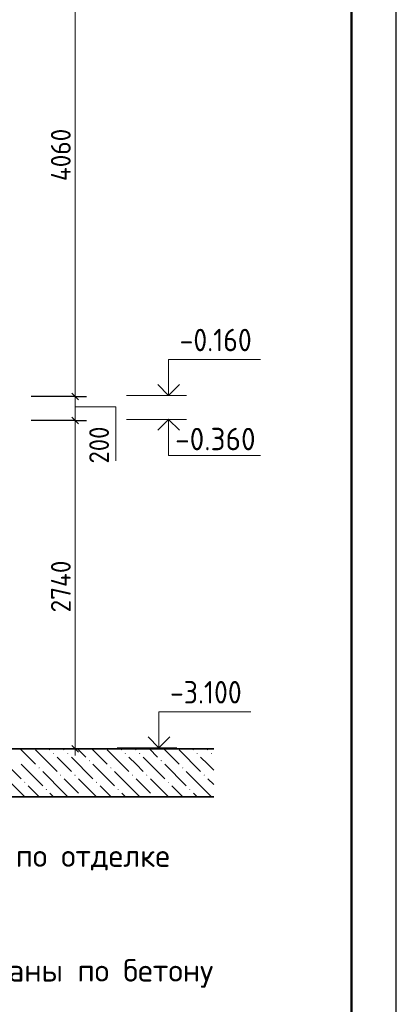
# Model space of a CAD drawing. Header units: millimetres. Extents: x -5 to 21000, y -5 to 14850.
# Tile 14 of 21: x 18902 to 21000, y 3170 to 8649. Entities that reach past the tile are written whole.
import ezdxf

# ---------------------------------------------------------------- set-up
doc = ezdxf.new("R2010")
doc.units = ezdxf.units.MM
for name, color, linetype, lineweight in [('Standard', 7, 'Continuous', 25), ('Примечания', 7, 'Continuous', 13), ('Размерная линия_ общее', 7, 'Continuous', 13)]:
    doc.layers.add(name, color=color, linetype=linetype, lineweight=lineweight)
doc.layers.add('ЖБ Плита Фундамента верхний уровень', color=7, linetype='Continuous', lineweight=25, true_color=0x783c14)
doc.styles.add('ISOCPEUR', font='txt')

msp = doc.modelspace()

# ---------------------------------------------------------------- hatches: boundary and pattern name
at = {"layer": 'ЖБ Плита Фундамента верхний уровень', "linetype": 'Continuous', "lineweight": 18, "transparency": 33554687}
for points in [[(19086.8, 4565.2), (19090, 4568.4), (19093.3, 4565.2), (19090, 4561.9)], [(19166.8, 4565.2), (19170, 4568.4), (19173.3, 4565.2), (19170, 4561.9)], [(19486.8, 4565.2), (19490, 4568.4), (19493.3, 4565.2), (19490, 4561.9)], [(19566.8, 4565.2), (19570, 4568.4), (19573.3, 4565.2), (19570, 4561.9)], [(19886.8, 4565.2), (19890, 4568.4), (19893.3, 4565.2), (19890, 4561.9)], [(19966.8, 4565.2), (19970, 4568.4), (19973.3, 4565.2), (19970, 4561.9)], [(19286.8, 4525.2), (19290, 4528.4), (19293.3, 4525.2), (19290, 4521.9)], [(19686.8, 4525.2), (19690, 4528.4), (19693.3, 4525.2), (19690, 4521.9)], [(19006.8, 4485.2), (19010, 4488.4), (19013.3, 4485.2), (19010, 4481.9)], [(19126.8, 4445.2), (19130, 4448.4), (19133.3, 4445.2), (19130, 4441.9)], [(19206.8, 4445.2), (19210, 4448.4), (19213.3, 4445.2), (19210, 4441.9)], [(19406.8, 4485.2), (19410, 4488.4), (19413.3, 4485.2), (19410, 4481.9)], [(19526.8, 4445.2), (19530, 4448.4), (19533.3, 4445.2), (19530, 4441.9)], [(19606.8, 4445.2), (19610, 4448.4), (19613.3, 4445.2), (19610, 4441.9)], [(19806.8, 4485.2), (19810, 4488.4), (19813.3, 4485.2), (19810, 4481.9)], [(19926.8, 4445.2), (19930, 4448.4), (19933.3, 4445.2), (19930, 4441.9)], [(18926.8, 4405.2), (18930, 4408.4), (18933.3, 4405.2), (18930, 4401.9)], [(19326.8, 4405.2), (19330, 4408.4), (19333.3, 4405.2), (19330, 4401.9)], [(19726.8, 4405.2), (19730, 4408.4), (19733.3, 4405.2), (19730, 4401.9)], [(19046.7, 4365.2), (19050, 4368.4), (19053.3, 4365.2), (19050, 4361.9)], [(19246.7, 4325.2), (19250, 4328.4), (19253.3, 4325.2), (19252.5, 4324.4), (19247.5, 4324.4)], [(19446.7, 4365.2), (19450, 4368.4), (19453.3, 4365.2), (19450, 4361.9)], [(19646.7, 4325.2), (19650, 4328.4), (19653.3, 4325.2), (19652.5, 4324.4), (19647.5, 4324.4)], [(19846.7, 4365.2), (19850, 4368.4), (19853.3, 4365.2), (19850, 4361.9)]]:
    msp.add_hatch(color=7, dxfattribs=at).paths.add_polyline_path(points, flags=16)

# ---------------------------------------------------------------- linework, layer by layer
at = {"layer": 'Standard', "color": 7, "linetype": 'Continuous', "lineweight": 13, "transparency": 33554687}
for p, q in [((19831.1, 6557.8), (19497.8, 6557.8)), ((19831.1, 6424.4), (19497.8, 6424.4)), ((19777.6, 4597.8), (19444.3, 4597.8))]:
    msp.add_line(p, q, dxfattribs=at)
at = {"layer": 'Standard', "color": 7, "linetype": 'Continuous', "lineweight": 25, "transparency": 33554687}
msp.add_lwpolyline([(0, 0), (21000, 0), (21000, 14850), (0, 14850), (0, 0)], close=True, dxfattribs=at)
at = {"layer": 'Standard', "color": 7, "linetype": 'Continuous', "lineweight": 13, "transparency": 33554687}
for points in [[(21000, 14850), (0, 14850), (0, 0), (21000, 0), (21000, 14850)], [(19731.1, 6557.8), (19731.1, 6757.8), (20242.8, 6757.8)], [(19731.1, 6424.4), (19731.1, 6224.4), (20242.8, 6224.4)], [(19677.6, 4597.8), (19677.6, 4797.8), (20189.3, 4797.8)]]:
    msp.add_lwpolyline(points, dxfattribs=at)
at = {"layer": 'Standard', "color": 7, "linetype": 'Continuous', "lineweight": 50, "transparency": 33554687}
msp.add_lwpolyline([(1000, 14600), (20750, 14600), (20750, 250), (1000, 250), (1000, 14600)], close=True, dxfattribs=at)
at = {"layer": 'Standard', "color": 7, "linetype": 'Continuous', "lineweight": 35, "transparency": 33554687}
for points in [[(19670.6, 6618.3), (19731.1, 6557.8), (19791.7, 6618.3)], [(19670.6, 6363.9), (19731.1, 6424.4), (19791.7, 6363.9)], [(19617.1, 4658.3), (19677.6, 4597.8), (19738.2, 4658.3)]]:
    msp.add_lwpolyline(points, dxfattribs=at)
at = {"layer": 'ЖБ Плита Фундамента верхний уровень', "color": 7, "linetype": 'Continuous', "lineweight": 35, "transparency": 33554687}
for p, q in [((19982.7, 4591.1), (18837.3, 4591.1)), ((14137.3, 4324.4), (19982.7, 4324.4))]:
    msp.add_line(p, q, dxfattribs=at)
at = {"layer": 'ЖБ Плита Фундамента верхний уровень', "color": 251, "linetype": 'Continuous', "lineweight": 18, "true_color": 0x575757, "transparency": 33554687}
for p, q in [((18904.1, 4591.1), (18990, 4505.2)), ((18990, 4585.2), (19110, 4465.2)), ((19064.1, 4591.1), (19070, 4585.2)), ((19144.1, 4591.1), (19150, 4585.2)), ((19224.1, 4591.1), (19270, 4545.2)), ((19304.1, 4591.1), (19390, 4505.2)), ((19390, 4585.2), (19510, 4465.2)), ((19464.1, 4591.1), (19470, 4585.2)), ((19544.1, 4591.1), (19550, 4585.2)), ((19624.1, 4591.1), (19670, 4545.2)), ((19704.1, 4591.1), (19790, 4505.2)), ((19790, 4585.2), (19910, 4465.2)), ((19864.1, 4591.1), (19870, 4585.2)), ((19944.1, 4591.1), (19950, 4585.2)), ((18790, 4545.2), (18910, 4425.2)), ((18910, 4505.2), (19030, 4385.2)), ((19150, 4505.2), (19110, 4545.2)), ((19190, 4465.2), (19150, 4505.2)), ((19190, 4545.2), (19310, 4425.2)), ((19310, 4505.2), (19430, 4385.2)), ((19550, 4505.2), (19510, 4545.2)), ((19590, 4465.2), (19550, 4505.2)), ((19590, 4545.2), (19710, 4425.2)), ((19710, 4505.2), (19830, 4385.2)), ((19950, 4505.2), (19910, 4545.2)), ((19982.7, 4472.5), (19950, 4505.2)), ((19150, 4345.2), (19030, 4465.2)), ((19550, 4345.2), (19430, 4465.2)), ((19950, 4345.2), (19830, 4465.2)), ((18830, 4425.2), (18930.7, 4324.4)), ((19010.7, 4324.4), (18950, 4385.2)), ((19150, 4425.2), (19230, 4345.2)), ((19230, 4425.2), (19330.7, 4324.4)), ((19410.7, 4324.4), (19350, 4385.2)), ((19550, 4425.2), (19630, 4345.2)), ((19630, 4425.2), (19730.7, 4324.4)), ((19810.7, 4324.4), (19750, 4385.2)), ((19950, 4425.2), (19982.7, 4392.5)), ((19070, 4345.2), (19090.7, 4324.4)), ((19150, 4345.2), (19170.7, 4324.4)), ((19470, 4345.2), (19490.7, 4324.4)), ((19550, 4345.2), (19570.7, 4324.4)), ((19870, 4345.2), (19890.7, 4324.4)), ((19950, 4345.2), (19970.7, 4324.4))]:
    msp.add_line(p, q, dxfattribs=at)
at = {"layer": 'Примечания', "color": 7, "linetype": 'Continuous', "lineweight": 13, "transparency": 33554687}
msp.add_lwpolyline([(19211, 6494.1), (19437.7, 6494.1), (19437.7, 6194.1)], dxfattribs=at)
at = {"layer": 'Размерная линия_ общее', "color": 7, "linetype": 'Continuous', "lineweight": 13, "transparency": 33554687}
for p, q in [((19211, 6551.1), (19211, 9257.8)), ((19211, 6417.8), (19211, 6551.1)), ((19211, 4591.1), (19211, 4553.6))]:
    msp.add_line(p, q, dxfattribs=at)
at = {"layer": 'Размерная линия_ общее', "color": 253, "linetype": 'Continuous', "lineweight": -3, "true_color": 0xa0a0a0, "transparency": 33554687}
for p, q in [((19211, 6551.1), (19148.5, 6551.1)), ((19211, 6551.1), (19273.5, 6551.1)), ((19211, 6417.8), (19148.5, 6417.8)), ((19211, 6417.8), (19273.5, 6417.8)), ((19211, 4591.1), (18966.2, 4591.1)), ((19211, 4591.1), (19148.5, 4591.1)), ((19211, 4591.1), (19273.5, 4591.1))]:
    msp.add_line(p, q, dxfattribs=at)
at = {"layer": 'Размерная линия_ общее', "color": 7, "linetype": 'Continuous', "lineweight": 25, "transparency": 33554687}
for p, q in [((19229.8, 6532.4), (19192.3, 6569.9)), ((19229.8, 6399), (19192.3, 6436.5)), ((19229.8, 4572.4), (19192.3, 4609.9))]:
    msp.add_line(p, q, dxfattribs=at)
at = {"layer": 'Размерная линия_ общее', "color": 253, "linetype": 'Continuous', "lineweight": -3, "true_color": 0xa0a0a0, "transparency": 33554687}
for points in [[(19211, 6551.1), (19202.5, 6551.1), (19202.5, 6551.1), (19202.5, 6551.1), (19202.5, 6551.1), (19202.5, 6551.1), (19202.5, 6551.1), (19202.5, 6551.1), (19202.5, 6551.1), (18966.2, 6551.1)], [(19211, 6417.8), (19202.5, 6417.8), (19202.5, 6417.8), (19202.5, 6417.8), (19202.5, 6417.8), (19202.5, 6417.8), (19202.5, 6417.8), (19202.5, 6417.8), (19202.5, 6417.8), (18966.2, 6417.8)]]:
    msp.add_lwpolyline(points, dxfattribs=at)
at = {"layer": 'Размерная линия_ общее', "color": 7, "linetype": 'Continuous', "lineweight": 13, "transparency": 33554687}
msp.add_lwpolyline([(19211, 4591.1), (19211, 5371.2), (19211, 5371.2), (19211, 5398.5), (19211, 5398.5), (19211, 5620.6), (19211, 5620.6), (19211, 5796.2), (19211, 5796.2), (19211, 6417.8)], dxfattribs=at)

# ---------------------------------------------------------------- texts
at = {"layer": 'Standard', "color": 7, "linetype": 'Continuous', "lineweight": 25, "transparency": 33554687, "char_height": 125, "style": 'ISOCPEUR'}
for s, insert, width, attachment_point in [('\\W0.90;-0.160', (19792.8, 6803.6), 505.886, 7), ('\\W0.95;-0.360', (19767.8, 6252.6), 533.932, 7), ('\\W0.90;-3.100', (19739.3, 4843.6), 505.886, 7), ('\\W0.99;- отметка по отделке', (18023.6, 3914.6), 1873.19, 7), ('\\A1;{\\fISOCPEUR|i0|b0;\\H125.000000;\\W1.000000;\\C7;* - все размеры даны по бетону}\\P', (18675.1, 3421.2), 2693.162, 2)]:
    msp.add_mtext(s, dxfattribs=dict(at, insert=insert, width=width, attachment_point=attachment_point))
at = {"layer": 'Размерная линия_ общее', "color": 7, "linetype": 'Continuous', "lineweight": 25, "transparency": 33554687, "char_height": 110, "attachment_point": 7, "rotation": 90, "style": 'ISOCPEUR'}
for s, insert, width in [('\\W0.93;4060', (19186, 7750.4), 370.19), ('\\W0.91;200', (19399.3, 6179), 280.99), ('\\W0.93;2740', (19186, 5350.4), 370.19)]:
    msp.add_mtext(s, dxfattribs=dict(at, insert=insert, width=width))

doc.saveas('drawing.dxf')
